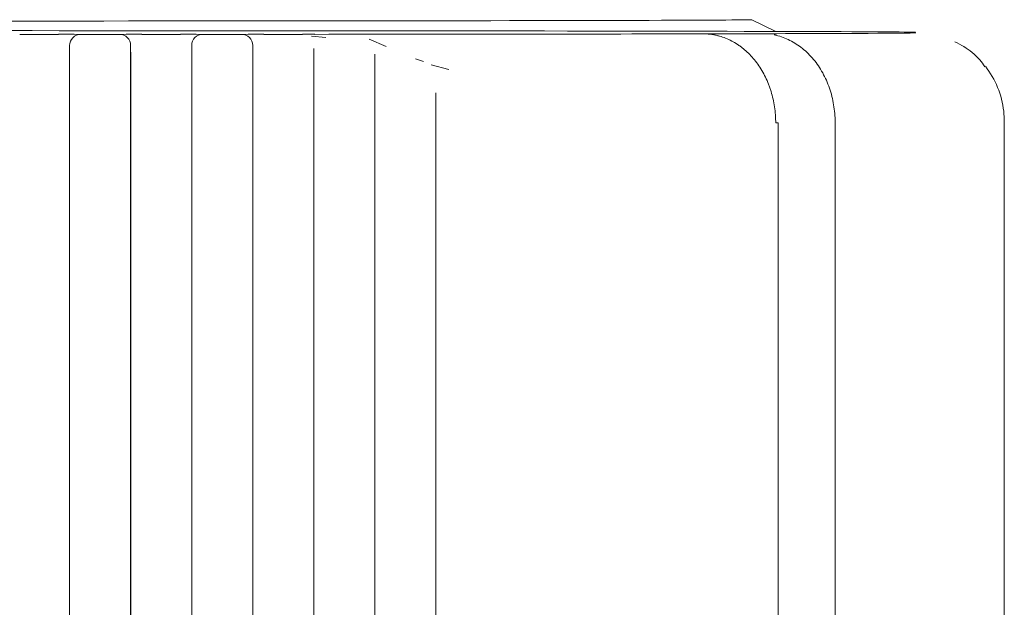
# Model space of a CAD drawing. Header units: millimetres. Extents: x 25069 to 61396, y 8621 to 21558.
# Tile 207 of 256: x 38352 to 38441, y 11549 to 11602. Entities that reach past the tile are written whole.
import ezdxf

# ---------------------------------------------------------------- set-up
doc = ezdxf.new("R2010")
doc.units = ezdxf.units.MM
doc.layers.add('10', color=7, linetype='Continuous')

msp = doc.modelspace()

# ---------------------------------------------------------------- linework, layer by layer
at = {"layer": '10', "color": 7, "linetype": 'Continuous', "lineweight": 18}
for p, q in [((38420.278, 11601.01), (38418.131, 11602.068)), ((38356.642, 11599.746), (38356.642, 11522.911)), ((38362.137, 11599.852), (38362.136, 11599.857)), ((38367.642, 11599.746), (38367.642, 11522.911)), ((38373.136, 11599.856), (38373.136, 11599.857)), ((38378.642, 11599.486), (38378.642, 11522.911)), ((38389.642, 11595.465), (38389.642, 11522.911)), ((38440.827, 11593.775), (38440.821, 11593.826)), ((38356.644, 11520.083), (38356.644, 11592.728)), ((38362.144, 11592.729), (38362.144, 11520.197)), ((38367.644, 11520.568), (38367.644, 11592.731)), ((38373.144, 11592.733), (38373.144, 11520.802)), ((38378.643, 11521.44), (38378.643, 11592.737)), ((38384.143, 11592.739), (38384.143, 11521.805)), ((38389.642, 11522.744), (38389.643, 11592.745)), ((38420.498, 11534.785), (38420.498, 11592.785)), ((38440.877, 11544.63), (38440.877, 11592.884))]:
    msp.add_line(p, q, dxfattribs=at)
at = {"layer": '10', "color": 7, "linetype": 'Continuous', "lineweight": 13}
for p, q in [((38352.142, 11600.748), (38355.642, 11600.748)), ((38363.142, 11600.748), (38366.642, 11600.748)), ((38374.142, 11600.748), (38377.642, 11600.748)), ((38379.74, 11600.45), (38378.438, 11600.589)), ((38386.556, 11601.059), (38385.857, 11601.059)), ((38419.53, 11600.798), (38412.387, 11600.798)), ((38432.877, 11600.883), (38432.898, 11600.883)), ((38362.142, 11522.911), (38362.142, 11599.746)), ((38373.142, 11522.911), (38373.142, 11599.746)), ((38385.18, 11599.654), (38383.649, 11600.303)), ((38384.142, 11522.911), (38384.142, 11598.965)), ((38388.54, 11598.306), (38387.809, 11598.538)), ((38390.81, 11597.582), (38389.223, 11598.007)), ((38425.63, 11592.797), (38425.63, 11534.797))]:
    msp.add_line(p, q, dxfattribs=at)
at = {"layer": '10', "color": 7, "linetype": 'Continuous', "lineweight": 18}
for centre, major_axis, ratio, start_param, end_param in [((38348.33, 11602.067), (-69.802, 0), 0.001708, 0, 3.145023), ((38348.371, 11600.935), (-84.5, 0), 0.001708, 4.244548, 5.180613), ((38355.642, 11600.746), (2, 0), 0.001708, 0.000191, 1.570988), ((38357.643, 11599.74), (0.994, 0.111), 0.999999, 1.459147, 3.029944), ((38348.377, 11600.883), (-84.5, 0), 0.001708, 1.680675, 1.722454), ((38363.142, 11600.746), (2, 0), 0.001708, 1.570988, 3.141784), ((38361.143, 11599.741), (-0.994, -0.111), 0.999999, 3.029944, 4.60074), ((38366.642, 11600.746), (2, 0), 0.001708, 0.000191, 1.570988), ((38368.643, 11599.743), (0.994, 0.111), 0.999999, 1.459147, 3.029944), ((38348.377, 11600.883), (-84.5, 0), 0.001708, 1.812988, 1.855892), ((38374.142, 11600.746), (2, 0), 0.001708, 1.570988, 3.141784), ((38372.142, 11599.745), (-0.994, -0.111), 0.999999, 3.029944, 4.60074), ((38377.642, 11600.746), (2, 0), 0.001708, 0.99412, 1.570988), ((38348.377, 11600.883), (-84.5, 0), 0.001708, 1.938251, 2.456381), ((38390.857, 11601.059), (5, 0), 0.001708, 3.363356, 5.732475), ((38386.527, 11600.063), (0.026, 1), 0.866056, 6.178266, 6.305319), ((38348.371, 11600.935), (-84.5, 0), 0.001708, 3.141784, 4.126169), ((38417.387, 11600.798), (5, 0), 0.001708, 3.141445, 3.91362), ((38417.387, 11600.798), (5, 0), 0.001708, 1.115807, 2.825271), ((38348.377, 11600.883), (-84.5, 0), 0.001708, 2.573046, 3.141784), ((38432.871, 11592.935), (-7.95, -0.891), 0.999999, 3.141593, 3.69439), ((38432.877, 11592.884), (-7.95, -0.891), 0.999999, 3.029944, 3.141593), ((38419.498, 11592.785), (-1, 0), 0.001708, 2.461126, 3.141744)]:
    msp.add_ellipse(centre, major_axis=major_axis, ratio=ratio, start_param=start_param, end_param=end_param, dxfattribs=at)
for points, knots in [([(38386.01, 11601.057), (38385.957, 11601.058), (38385.917, 11601.058), (38385.888, 11601.059), (38385.888, 11601.059)], [0, 0, 0, 0, 0.680686, 1, 1, 1, 1]), ([(38414.623, 11600.719), (38414.478, 11600.743), (38414.337, 11600.761), (38414.063, 11600.786), (38413.931, 11600.792), (38413.804, 11600.792)], [0, 0, 0, 0, 0.5, 0.5, 1, 1, 1, 1]), ([(38420.275, 11592.784), (38420.275, 11592.905), (38420.273, 11593.026), (38420.264, 11593.267), (38420.257, 11593.387), (38420.231, 11593.746), (38420.178, 11594.22), (38420.091, 11594.685), (38419.988, 11595.145), (38419.927, 11595.373), (38419.841, 11595.655), (38419.823, 11595.711), (38419.786, 11595.823), (38419.73, 11595.99), (38419.669, 11596.154), (38419.541, 11596.478), (38419.356, 11596.898), (38419.142, 11597.296), (38418.913, 11597.683), (38418.791, 11597.871), (38418.531, 11598.235), (38418.396, 11598.408), (38418.114, 11598.738), (38417.821, 11599.052), (38417.506, 11599.332), (38417.262, 11599.53), (38417.179, 11599.594), (38417.052, 11599.687), (38417.01, 11599.717), (38416.924, 11599.777), (38416.881, 11599.806), (38416.665, 11599.949), (38416.489, 11600.053), (38416.132, 11600.24), (38415.768, 11600.408), (38415.393, 11600.535), (38415.108, 11600.616), (38415.012, 11600.64), (38414.818, 11600.683), (38414.721, 11600.702), (38414.623, 11600.719)], [0, 0, 0, 0, 0.03125, 0.03125, 0.0625, 0.0625, 0.125, 0.1875, 0.1875, 0.25, 0.25, 0.265625, 0.265625, 0.28125, 0.3125, 0.3125, 0.375, 0.4375, 0.4375, 0.5, 0.5, 0.5625, 0.5625, 0.625, 0.6875, 0.6875, 0.71875, 0.71875, 0.734375, 0.734375, 0.75, 0.75, 0.8125, 0.8125, 0.875, 0.9375, 0.9375, 0.96875, 0.96875, 1, 1, 1, 1]), ([(38419.584, 11600.806), (38419.716, 11600.806), (38419.846, 11600.801), (38420.101, 11600.785), (38420.226, 11600.772), (38420.347, 11600.756)], [0, 0, 0, 0, 0.5, 0.5, 1, 1, 1, 1]), ([(38356.644, 11592.728), (38356.644, 11592.96), (38356.644, 11593.191), (38356.644, 11593.479), (38356.644, 11593.536), (38356.644, 11593.651), (38356.644, 11593.823), (38356.644, 11593.992), (38356.644, 11594.329), (38356.644, 11594.773), (38356.644, 11595.203), (38356.644, 11595.522), (38356.644, 11595.627), (38356.644, 11595.784), (38356.644, 11595.836), (38356.644, 11595.939), (38356.644, 11595.99), (38356.644, 11596.243), (38356.644, 11596.439), (38356.644, 11596.819), (38356.644, 11597.002), (38356.644, 11597.355), (38356.644, 11597.525), (38356.644, 11597.852), (38356.644, 11598.006), (38356.644, 11598.296), (38356.644, 11598.567), (38356.644, 11598.802), (38356.644, 11598.937), (38356.644, 11598.964), (38356.644, 11599.015), (38356.644, 11599.041), (38356.644, 11599.115), (38356.644, 11599.161), (38356.644, 11599.293), (38356.643, 11599.447), (38356.643, 11599.558), (38356.643, 11599.625), (38356.643, 11599.645), (38356.643, 11599.67), (38356.643, 11599.678), (38356.643, 11599.693), (38356.643, 11599.699), (38356.643, 11599.728), (38356.643, 11599.74), (38356.643, 11599.74)], [0, 0, 0, 0, 0.0625, 0.0625, 0.078125, 0.078125, 0.09375, 0.125, 0.125, 0.1875, 0.25, 0.25, 0.28125, 0.28125, 0.296875, 0.296875, 0.3125, 0.3125, 0.375, 0.375, 0.4375, 0.4375, 0.5, 0.5, 0.5625, 0.5625, 0.625, 0.6875, 0.6875, 0.703125, 0.703125, 0.71875, 0.71875, 0.75, 0.75, 0.8125, 0.875, 0.875, 0.90625, 0.90625, 0.921875, 0.921875, 0.9375, 0.9375, 1, 1, 1, 1]), ([(38362.143, 11599.741), (38362.143, 11599.74), (38362.143, 11599.729), (38362.143, 11599.7), (38362.143, 11599.694), (38362.143, 11599.679), (38362.143, 11599.656), (38362.143, 11599.627), (38362.143, 11599.56), (38362.143, 11599.449), (38362.143, 11599.296), (38362.143, 11599.165), (38362.144, 11599.118), (38362.144, 11599.045), (38362.144, 11599.019), (38362.144, 11598.968), (38362.144, 11598.942), (38362.144, 11598.807), (38362.144, 11598.573), (38362.144, 11598.302), (38362.144, 11598.013), (38362.144, 11597.859), (38362.144, 11597.533), (38362.144, 11597.363), (38362.144, 11597.01), (38362.144, 11596.827), (38362.144, 11596.448), (38362.144, 11596.251), (38362.144, 11595.998), (38362.144, 11595.947), (38362.144, 11595.843), (38362.144, 11595.791), (38362.144, 11595.634), (38362.144, 11595.529), (38362.144, 11595.21), (38362.144, 11594.779), (38362.144, 11594.334), (38362.144, 11593.996), (38362.144, 11593.883), (38362.144, 11593.712), (38362.144, 11593.654), (38362.144, 11593.539), (38362.144, 11593.481), (38362.144, 11593.193), (38362.144, 11592.961), (38362.144, 11592.729)], [0, 0, 0, 0, 0.0625, 0.0625, 0.078125, 0.078125, 0.09375, 0.125, 0.125, 0.1875, 0.25, 0.25, 0.28125, 0.28125, 0.296875, 0.296875, 0.3125, 0.3125, 0.375, 0.4375, 0.4375, 0.5, 0.5, 0.5625, 0.5625, 0.625, 0.625, 0.6875, 0.6875, 0.703125, 0.703125, 0.71875, 0.71875, 0.75, 0.75, 0.8125, 0.875, 0.875, 0.90625, 0.90625, 0.921875, 0.921875, 0.9375, 0.9375, 1, 1, 1, 1]), ([(38367.644, 11592.731), (38367.644, 11592.965), (38367.644, 11593.199), (38367.644, 11593.548), (38367.644, 11593.665), (38367.644, 11593.895), (38367.644, 11594.01), (38367.644, 11594.35), (38367.644, 11594.798), (38367.644, 11595.232), (38367.644, 11595.552), (38367.644, 11595.657), (38367.644, 11595.815), (38367.644, 11595.867), (38367.644, 11595.971), (38367.644, 11596.022), (38367.644, 11596.277), (38367.644, 11596.474), (38367.644, 11596.853), (38367.644, 11597.036), (38367.644, 11597.389), (38367.644, 11597.558), (38367.644, 11597.883), (38367.644, 11598.036), (38367.644, 11598.323), (38367.643, 11598.592), (38367.643, 11598.823), (38367.643, 11598.957), (38367.643, 11598.983), (38367.643, 11599.034), (38367.643, 11599.059), (38367.643, 11599.131), (38367.643, 11599.177), (38367.643, 11599.306), (38367.643, 11599.381), (38367.643, 11599.511), (38367.643, 11599.565), (38367.643, 11599.653), (38367.643, 11599.687), (38367.643, 11599.72), (38367.643, 11599.729), (38367.643, 11599.74), (38367.643, 11599.743), (38367.643, 11599.743)], [0, 0, 0, 0, 0.0625, 0.0625, 0.09375, 0.09375, 0.125, 0.125, 0.1875, 0.25, 0.25, 0.28125, 0.28125, 0.296875, 0.296875, 0.3125, 0.3125, 0.375, 0.375, 0.4375, 0.4375, 0.5, 0.5, 0.5625, 0.5625, 0.625, 0.6875, 0.6875, 0.703125, 0.703125, 0.71875, 0.71875, 0.75, 0.75, 0.8125, 0.8125, 0.875, 0.875, 0.9375, 0.9375, 0.96875, 0.96875, 1, 1, 1, 1]), ([(38373.142, 11599.745), (38373.143, 11599.745), (38373.143, 11599.742), (38373.143, 11599.733), (38373.143, 11599.73), (38373.143, 11599.721), (38373.143, 11599.717), (38373.143, 11599.689), (38373.143, 11599.656), (38373.143, 11599.569), (38373.143, 11599.515), (38373.143, 11599.387), (38373.143, 11599.312), (38373.143, 11599.205), (38373.143, 11599.183), (38373.143, 11599.138), (38373.143, 11599.114), (38373.143, 11599.042), (38373.143, 11598.992), (38373.143, 11598.833), (38373.143, 11598.603), (38373.143, 11598.336), (38373.143, 11598.051), (38373.143, 11597.899), (38373.144, 11597.575), (38373.144, 11597.405), (38373.144, 11597.053), (38373.144, 11596.871), (38373.144, 11596.491), (38373.144, 11596.294), (38373.144, 11596.039), (38373.144, 11595.988), (38373.144, 11595.884), (38373.144, 11595.832), (38373.144, 11595.674), (38373.144, 11595.568), (38373.144, 11595.246), (38373.144, 11594.811), (38373.144, 11594.361), (38373.144, 11594.018), (38373.144, 11593.903), (38373.144, 11593.729), (38373.144, 11593.671), (38373.144, 11593.554), (38373.144, 11593.496), (38373.144, 11593.203), (38373.144, 11592.968), (38373.144, 11592.733)], [0, 0, 0, 0, 0.03125, 0.03125, 0.046875, 0.046875, 0.0625, 0.0625, 0.125, 0.125, 0.1875, 0.1875, 0.25, 0.25, 0.265625, 0.265625, 0.28125, 0.28125, 0.3125, 0.3125, 0.375, 0.4375, 0.4375, 0.5, 0.5, 0.5625, 0.5625, 0.625, 0.625, 0.6875, 0.6875, 0.703125, 0.703125, 0.71875, 0.71875, 0.75, 0.75, 0.8125, 0.875, 0.875, 0.90625, 0.90625, 0.921875, 0.921875, 0.9375, 0.9375, 1, 1, 1, 1]), ([(38439.114, 11597.828), (38438.976, 11598.052), (38438.469, 11598.761), (38437.511, 11599.516), (38436.7, 11599.944), (38436.412, 11600.07)], [0, 0, 0, 0, 0.219067, 0.73693, 1, 1, 1, 1]), ([(38384.142, 11598.962), (38384.142, 11598.82), (38384.143, 11598.66), (38384.143, 11598.438), (38384.143, 11598.392), (38384.143, 11598.299), (38384.143, 11598.251), (38384.143, 11598.103), (38384.143, 11598.001), (38384.143, 11597.684), (38384.143, 11597.457), (38384.143, 11596.973), (38384.143, 11596.716), (38384.143, 11596.168), (38384.143, 11595.884), (38384.143, 11595.297), (38384.143, 11594.994), (38384.143, 11594.602), (38384.143, 11594.523), (38384.143, 11594.404), (38384.143, 11594.364), (38384.143, 11594.284), (38384.143, 11594.084), (38384.143, 11593.882), (38384.143, 11593.396), (38384.143, 11593.069), (38384.143, 11592.739)], [0, 0, 0, 0, 0.125, 0.125, 0.15625, 0.15625, 0.1875, 0.1875, 0.25, 0.25, 0.375, 0.375, 0.5, 0.5, 0.625, 0.625, 0.75, 0.75, 0.78125, 0.78125, 0.796875, 0.796875, 0.8125, 0.875, 0.875, 1, 1, 1, 1])]:
    msp.add_open_spline(points, degree=3, knots=knots, dxfattribs=at)
msp.add_open_spline([(38386.477, 11601.064), (38386.496, 11601.064), (38386.514, 11601.063), (38386.533, 11601.063)], degree=3, dxfattribs=at)
at = {"layer": '10', "color": 7, "linetype": 'Continuous', "lineweight": 13}
msp.add_open_spline([(38420.144, 11600.696), (38420.15, 11600.695), (38420.155, 11600.693), (38420.373, 11600.648), (38420.586, 11600.591), (38421.208, 11600.384), (38421.607, 11600.198), (38422.374, 11599.733), (38422.744, 11599.449), (38423.421, 11598.81), (38423.732, 11598.452), (38424.157, 11597.858), (38424.292, 11597.649), (38424.541, 11597.222), (38424.771, 11596.782), (38424.965, 11596.317), (38425.141, 11595.84), (38425.22, 11595.594), (38425.427, 11594.844), (38425.522, 11594.335), (38425.604, 11593.559), (38425.621, 11593.298), (38425.629, 11592.956), (38425.63, 11592.877), (38425.63, 11592.797)], degree=3, knots=[0, 0, 0, 0, 0.001886, 0.001886, 0.071682, 0.071682, 0.211274, 0.211274, 0.350867, 0.350867, 0.490459, 0.490459, 0.560255, 0.560255, 0.630051, 0.699847, 0.699847, 0.769643, 0.769643, 0.909236, 0.909236, 0.979032, 0.979032, 1, 1, 1, 1], dxfattribs=at)

doc.saveas('drawing.dxf')
